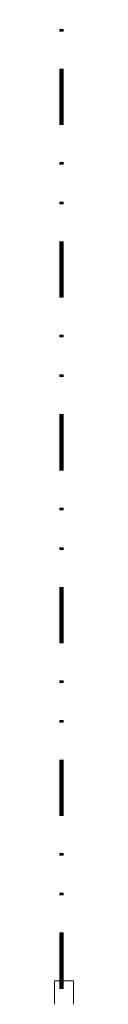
# Model space of a CAD drawing. Header units: millimetres. Extents: x -281 to 121694, y -16481 to 65128.
# Tile 101 of 256: x 22199.7 to 22200.5, y 22125 to 22167.171. Entities that reach past the tile are written whole.
import ezdxf

# ---------------------------------------------------------------- set-up
doc = ezdxf.new("R2010")
doc.units = ezdxf.units.MM
doc.linetypes.add('ARC FS 060 minutes', pattern=[7.2, 2.4, -1.6, 0, -1.6, 0, -1.6])
doc.layers.add('A--L$01A__Algemeen', color=7, linetype='Continuous', lineweight=5)
doc.layers.add('A--L3__Afbouw', color=2, linetype='Continuous', lineweight=5)

# ---------------------------------------------------------------- blocks, each defined once
blk = doc.blocks.new('65_GM_LIB_fire separation vertical_gen_arc - 060 minutes-2362788-L_80_ 15')
at = {"layer": 'A--L$01A__Algemeen', "linetype": 'ARC FS 060 minutes', "lineweight": 100}
blk.add_line((0, 0), (8340, 0), dxfattribs=at)
blk = doc.blocks.new('TBR-B-INS-BR-ARC-R25_rvt-1-L_80_ 15')
at = {"layer": 'A--L$01A__Algemeen', "color": 124, "linetype": 'ARC FS 060 minutes', "lineweight": 100, "rotation": 89.9999999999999}
blk.add_blockref('65_GM_LIB_fire separation vertical_gen_arc - 060 minutes-2362788-L_80_ 15', (22200, 22059.069), dxfattribs=at)
blk = doc.blocks.new('NLRS_30_DO_WB_deur enkel draai-SH_gen_cpz - 32_31_03_deur enkel glasinvulling_jansen_economy 60_bxhxd_1390x2800x60_profiel 66-V229-L_80_ 15')
at = {"layer": 'A--L3__Afbouw'}
for p, q in [((-695, -9.7), (-694, -9.7)), ((-694, -9.7), (-694, -10.5)), ((-694, -10.5), (-695, -10.5))]:
    blk.add_line(p, q, dxfattribs=at)

msp = doc.modelspace()

# ---------------------------------------------------------------- block references
at = {"lineweight": 5}
msp.add_blockref('TBR-B-INS-BR-ARC-R25_rvt-1-L_80_ 15', (0, 0), dxfattribs=at)
at = {"layer": 'A--L3__Afbouw', "rotation": 89.99999999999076}
msp.add_blockref('NLRS_30_DO_WB_deur enkel draai-SH_gen_cpz - 32_31_03_deur enkel glasinvulling_jansen_economy 60_bxhxd_1390x2800x60_profiel 66-V229-L_80_ 15', (22190, 22820), dxfattribs=at)

doc.saveas('drawing.dxf')
